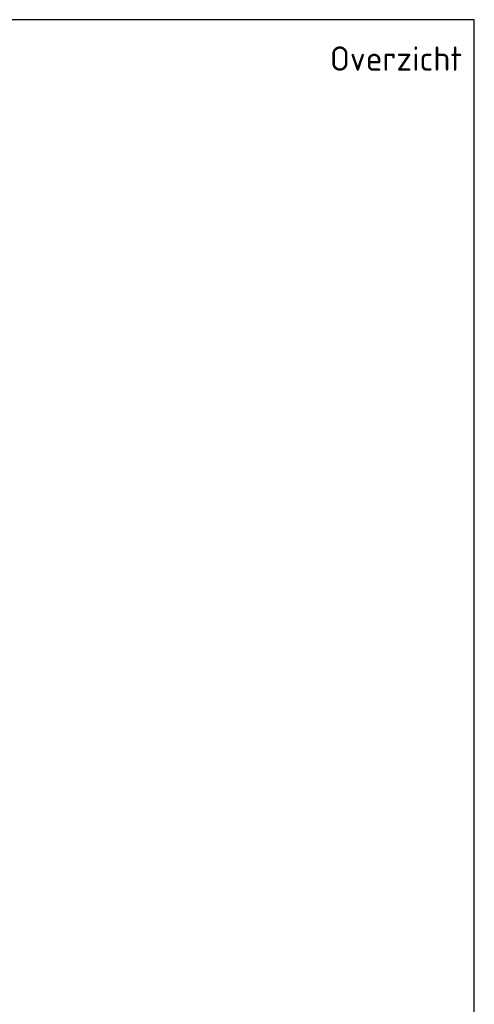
# Model space of a CAD drawing. Header units: metres. Extents: x 186340 to 190086, y 444329 to 445139.
# Tile 16 of 62: x 187818 to 188005, y 444734 to 445139. Entities that reach past the tile are written whole.
import ezdxf
from ezdxf.enums import TextEntityAlignment as Align

# ---------------------------------------------------------------- set-up
doc = ezdxf.new("R2010")
doc.units = ezdxf.units.M
doc.layers.add('N-WE-AM-CONSTRUCTIELIJN-G', color=30, linetype='Continuous', lineweight=25)
doc.layers.add('X-XX-AL-TEKENBLADINDELING-S', color=7, linetype='Continuous', lineweight=25, plot=False)
doc.styles.add('NLCS-ISO', font='NLCS-ISO.ttf')

# ---------------------------------------------------------------- blocks, each defined once
blk = doc.blocks.new('BLADINDELING_VAKKEN')
at = {"layer": 'X-XX-AL-TEKENBLADINDELING-S', "flags": 128}
blk.add_lwpolyline([(0, -810), (0, 0), (-600, 0)], dxfattribs=at)
at = {"layer": 'X-XX-AL-TEKENBLADINDELING-S', "style": 'NLCS-ISO'}
blk.add_text('Overzicht', height=10, dxfattribs=at).set_placement((-5, -21), align=Align.RIGHT)
blk = doc.blocks.new('#TEKENBLADINDELING')
at = {"layer": 'X-XX-AL-TEKENBLADINDELING-S'}
blk.add_blockref('BLADINDELING_VAKKEN', (0, 0), dxfattribs=at)

msp = doc.modelspace()

# ---------------------------------------------------------------- block references
at = {"layer": 'N-WE-AM-CONSTRUCTIELIJN-G'}
msp.add_blockref('#TEKENBLADINDELING', (188005.361, 445139.088), dxfattribs=at)

doc.saveas('drawing.dxf')
